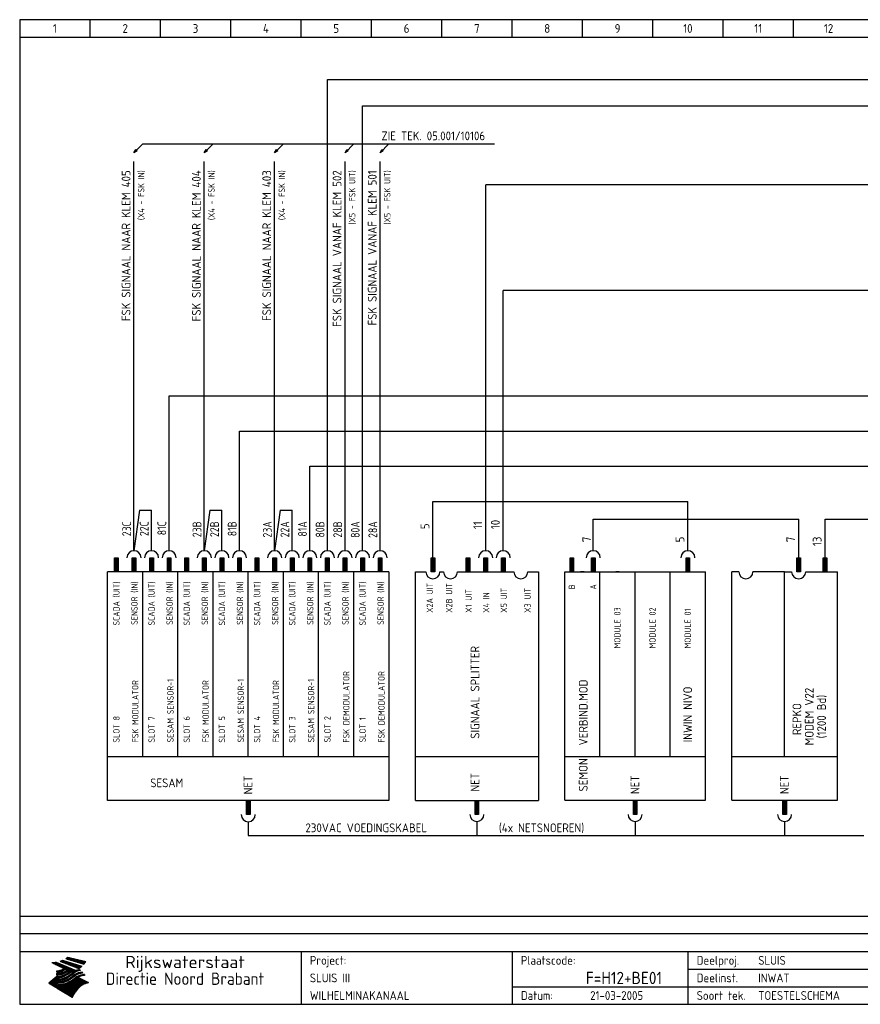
# Model space of a CAD drawing. Extents: x 10 to 410, y 10 to 290.
# Tile 1 of 2: x 10 to 249, y 10 to 290. Entities that reach past the tile are written whole.
import ezdxf
from ezdxf.enums import TextEntityAlignment as Align

# ---------------------------------------------------------------- set-up
doc = ezdxf.new("R2010")
doc.units = 0
doc.header["$MEASUREMENT"] = 0
doc.linetypes.add('HART2', pattern=[5.5875, 3.75, -0.6125, 0.6125, -0.6125])
doc.linetypes.add('STREEP', pattern=[2.5, 1.5, -1])
for name, color, linetype in [('0-25', 7, 'CONTINUOUS'), ('0-35', 2, 'CONTINUOUS'), ('0-50', 3, 'CONTINUOUS'), ('B-25', 7, 'CONTINUOUS'), ('S-25', 7, 'CONTINUOUS')]:
    doc.layers.add(name, color=color, linetype=linetype)
doc.styles.add('ISO', font='iso.shx')

# ---------------------------------------------------------------- blocks, each defined once
blk = doc.blocks.new('KADERA3')
at = {"layer": '0-25'}
for p, q in [((30, 285), (30, 290)), ((50, 285), (50, 290)), ((70, 285), (70, 290)), ((90, 285), (90, 290)), ((110, 285), (110, 290)), ((130, 285), (130, 290)), ((150, 285), (150, 290)), ((170, 285), (170, 290)), ((190, 285), (190, 290)), ((210, 285), (210, 290)), ((230, 285), (230, 290)), ((10, 285), (410, 285)), ((410, 35), (10, 35)), ((410, 30), (10, 30)), ((200, 20), (275, 20)), ((150, 15), (335, 15))]:
    blk.add_line(p, q, dxfattribs=at)
at = {"layer": '0-25', "color": 7}
for p, q in [((21.94, 22.42), (22.53, 22.42)), ((22.06, 22.48), (22.36, 22.48)), ((22.18, 22.53), (27.65, 20.8)), ((22.18, 22.53), (27.65, 20.8)), ((23.14, 22.99), (28.22, 21.46)), ((23.14, 22.99), (28.22, 21.46)), ((23.15, 22.98), (25.33, 22.98)), ((23.23, 23.04), (25.09, 23.04)), ((23.32, 23.1), (24.84, 23.1)), ((23.34, 22.93), (25.57, 22.93)), ((23.4, 23.15), (24.6, 23.15)), ((23.49, 23.21), (24.36, 23.21)), ((23.52, 22.87), (25.81, 22.87)), ((23.57, 23.27), (24.12, 23.27)), ((23.64, 23.32), (23.87, 23.32)), ((23.7, 23.36), (28.82, 22.17)), ((23.7, 23.36), (28.82, 22.17)), ((23.71, 22.82), (26.06, 22.82)), ((23.9, 22.76), (26.3, 22.76)), ((24.09, 22.7), (26.54, 22.7)), ((24.27, 22.65), (26.78, 22.65)), ((24.46, 22.59), (27.03, 22.59)), ((24.65, 22.53), (27.27, 22.53)), ((24.84, 22.48), (27.51, 22.48)), ((25.02, 22.42), (27.75, 22.42)), ((19.1, 21.89), (25.12, 19)), ((19.1, 21.89), (25.12, 19)), ((19.17, 21.86), (20.7, 21.86)), ((19.29, 21.8), (20.83, 21.8)), ((19.4, 21.75), (20.96, 21.75)), ((19.52, 21.69), (21.09, 21.69)), ((19.64, 21.63), (21.22, 21.63)), ((19.74, 21.92), (20.56, 21.92)), ((19.75, 21.58), (21.36, 21.58)), ((19.87, 21.52), (21.49, 21.52)), ((19.99, 21.47), (21.62, 21.47)), ((20.11, 21.41), (21.75, 21.41)), ((20.22, 21.35), (21.88, 21.35)), ((20.25, 21.97), (20.43, 21.97)), ((20.34, 21.3), (22.02, 21.3)), ((20.38, 21.99), (26.02, 19.59)), ((20.38, 21.99), (26.02, 19.59)), ((20.46, 21.24), (22.15, 21.24)), ((20.57, 21.18), (22.28, 21.18)), ((20.69, 21.13), (22.41, 21.13)), ((20.81, 21.07), (22.55, 21.07)), ((20.92, 21.02), (22.68, 21.02)), ((21.04, 20.96), (22.81, 20.96)), ((21.16, 20.9), (22.94, 20.9)), ((21.19, 19.61), (22.35, 19.61)), ((21.27, 20.85), (23.07, 20.85)), ((21.39, 20.79), (23.21, 20.79)), ((21.42, 19.67), (22.47, 19.67)), ((21.47, 22.25), (26.83, 20.19)), ((21.47, 22.25), (26.83, 20.19)), ((21.49, 22.25), (23.07, 22.25)), ((21.51, 20.73), (23.34, 20.73)), ((21.6, 22.2), (23.25, 22.2)), ((21.62, 19.72), (22.59, 19.72)), ((21.63, 20.68), (23.47, 20.68)), ((21.65, 22.31), (22.89, 22.31)), ((21.74, 20.62), (23.6, 20.62)), ((21.75, 22.14), (23.42, 22.14)), ((21.8, 22.37), (22.71, 22.37)), ((21.8, 19.78), (22.69, 19.78)), ((21.86, 20.57), (23.73, 20.57)), ((21.9, 22.08), (23.6, 22.08)), ((21.96, 19.83), (22.79, 19.83)), ((21.98, 20.51), (23.87, 20.51)), ((22.04, 22.03), (23.78, 22.03)), ((22.09, 20.45), (24, 20.45)), ((22.11, 19.89), (22.89, 19.89)), ((22.19, 21.97), (23.96, 21.97)), ((22.21, 20.4), (24.13, 20.4)), ((22.24, 19.95), (22.99, 19.95)), ((22.33, 20.34), (24.26, 20.34)), ((22.34, 21.92), (24.13, 21.92)), ((22.37, 20), (23.08, 20)), ((22.44, 20.28), (24.4, 20.28)), ((22.48, 21.86), (24.31, 21.86)), ((22.49, 20.06), (23.04, 20.06)), ((22.56, 20.23), (24.53, 20.23)), ((22.61, 20.12), (22.93, 20.12)), ((22.63, 21.8), (24.49, 21.8)), ((22.68, 20.17), (24.66, 20.17)), ((22.71, 20.17), (22.82, 20.17)), ((23.11, 20.02), (22.77, 20.2)), ((23.11, 20.02), (22.77, 20.2)), ((22.78, 21.75), (24.67, 21.75)), ((22.79, 20.12), (24.79, 20.12)), ((22.91, 20.06), (24.92, 20.06)), ((22.92, 21.69), (24.85, 21.69)), ((23.03, 20), (25.06, 20)), ((23.07, 21.63), (25.02, 21.63)), ((23.15, 19.95), (25.19, 19.95)), ((23.22, 21.58), (25.2, 21.58)), ((23.26, 19.89), (25.32, 19.89)), ((23.3, 19.61), (23.88, 19.61)), ((23.36, 21.52), (25.38, 21.52)), ((23.38, 19.83), (25.45, 19.83)), ((23.39, 19.67), (23.81, 19.67)), ((23.45, 19.7), (23.58, 19.79)), ((23.45, 19.7), (23.58, 19.79)), ((23.48, 19.72), (23.7, 19.72)), ((23.5, 19.78), (25.58, 19.78)), ((23.51, 21.47), (25.56, 21.47)), ((23.56, 19.78), (23.59, 19.78)), ((23.56, 19.39), (23.9, 19.62)), ((23.56, 19.39), (23.9, 19.62)), ((23.58, 19.79), (23.9, 19.62)), ((23.58, 19.79), (23.9, 19.62)), ((23.61, 19.72), (25.72, 19.72)), ((23.66, 21.41), (25.74, 21.41)), ((23.73, 19.67), (25.85, 19.67)), ((23.8, 21.35), (25.91, 21.35)), ((23.85, 19.61), (25.98, 19.61)), ((23.95, 21.3), (26.09, 21.3)), ((24.09, 21.24), (26.27, 21.24)), ((24.24, 21.18), (26.45, 21.18)), ((24.39, 21.13), (26.62, 21.13)), ((24.53, 21.07), (26.8, 21.07)), ((24.68, 21.02), (26.98, 21.02)), ((24.83, 20.96), (27.16, 20.96)), ((24.97, 20.9), (27.34, 20.9)), ((25.12, 20.85), (27.51, 20.85)), ((25.21, 22.37), (28, 22.37)), ((25.27, 20.79), (27.63, 20.79)), ((25.4, 22.31), (28.24, 22.31)), ((25.41, 20.73), (27.57, 20.73)), ((25.56, 20.68), (27.51, 20.68)), ((25.58, 22.25), (28.48, 22.25)), ((25.71, 20.62), (27.44, 20.62)), ((25.77, 22.2), (28.72, 22.2)), ((25.85, 20.57), (27.37, 20.57)), ((25.96, 22.14), (28.79, 22.14)), ((26, 20.51), (27.29, 20.51)), ((26.06, 19.61), (26.85, 19.61)), ((26.15, 22.08), (28.75, 22.08)), ((26.15, 20.45), (27.22, 20.45)), ((26.21, 19.67), (27.23, 19.67)), ((26.29, 20.4), (27.14, 20.4)), ((26.33, 22.03), (28.71, 22.03)), ((26.44, 20.34), (27.06, 20.34)), ((26.44, 19.72), (27.18, 19.72)), ((26.52, 21.97), (28.66, 21.97)), ((26.59, 20.28), (26.97, 20.28)), ((26.71, 21.92), (28.62, 21.92)), ((26.73, 20.23), (26.89, 20.23)), ((26.9, 21.86), (28.57, 21.86)), ((27.08, 21.8), (28.52, 21.8)), ((27.13, 19.78), (27.25, 19.64)), ((27.13, 19.78), (27.25, 19.64)), ((27.27, 21.75), (28.48, 21.75)), ((27.46, 21.69), (28.43, 21.69)), ((27.65, 21.63), (28.38, 21.63)), ((27.83, 21.58), (28.33, 21.58)), ((28.02, 21.52), (28.28, 21.52)), ((28.21, 21.47), (28.22, 21.47)), ((20.58, 17.88), (18.3, 16)), ((20.58, 17.88), (18.3, 16)), ((19.33, 16.85), (21.07, 16.85)), ((19.4, 16.91), (21.55, 16.91)), ((19.47, 16.97), (21.88, 16.97)), ((19.54, 17.02), (22.13, 17.02)), ((19.61, 17.08), (22.34, 17.08)), ((19.67, 17.13), (20.6, 17.13)), ((19.74, 17.19), (20.6, 17.19)), ((19.81, 17.25), (20.6, 17.25)), ((19.88, 17.3), (20.6, 17.3)), ((19.95, 17.36), (20.6, 17.36)), ((20.01, 17.42), (20.6, 17.42)), ((20.08, 17.47), (20.93, 17.47)), ((20.15, 17.53), (21.26, 17.53)), ((20.22, 17.58), (21.51, 17.58)), ((20.29, 17.64), (21.72, 17.64)), ((20.35, 17.7), (21.9, 17.7)), ((20.42, 17.75), (22.07, 17.75)), ((20.49, 17.81), (22.22, 17.81)), ((20.56, 17.87), (22.36, 17.87)), ((20.6, 19.11), (20.58, 19.51)), ((20.6, 19.11), (20.58, 19.51)), ((20.58, 19.5), (22.09, 19.5)), ((20.58, 19.44), (21.95, 19.44)), ((20.59, 19.38), (21.79, 19.38)), ((20.59, 19.33), (21.62, 19.33)), ((20.59, 19.27), (21.42, 19.27)), ((20.6, 19.22), (21.2, 19.22)), ((20.6, 19.16), (20.93, 19.16)), ((20.6, 19.11), (20.69, 19.12)), ((20.6, 19.11), (20.69, 19.12)), ((20.6, 18.79), (20.77, 18.81)), ((20.6, 18.79), (20.77, 18.81)), ((20.6, 18.29), (20.6, 18.79)), ((20.6, 18.29), (20.6, 18.79)), ((20.6, 18.77), (22.46, 18.77)), ((20.6, 18.71), (22.33, 18.71)), ((20.6, 18.65), (22.19, 18.65)), ((20.6, 18.6), (22.04, 18.6)), ((20.6, 18.54), (21.87, 18.54)), ((20.6, 18.48), (21.68, 18.48)), ((20.6, 18.43), (21.46, 18.43)), ((20.6, 18.37), (21.21, 18.37)), ((20.6, 18.32), (20.87, 18.32)), ((20.6, 18.29), (20.88, 18.32)), ((20.6, 18.29), (20.88, 18.32)), ((20.6, 17.88), (20.86, 17.91)), ((20.6, 17.88), (20.86, 17.91)), ((20.6, 17.43), (20.97, 17.48)), ((20.6, 17.43), (20.97, 17.48)), ((20.6, 17.43), (20.6, 17.09)), ((20.6, 17.43), (20.6, 17.09)), ((20.6, 17.09), (21.26, 17.16)), ((20.6, 17.09), (21.26, 17.16)), ((20.6, 16.8), (21.37, 16.89)), ((20.6, 16.8), (21.37, 16.89)), ((20.6, 16.8), (20.6, 16.45)), ((20.6, 16.8), (20.6, 16.45)), ((20.9, 19.55), (22.23, 19.55)), ((20.9, 18.82), (22.59, 18.82)), ((20.98, 17.92), (22.5, 17.92)), ((21.02, 17.13), (22.53, 17.13)), ((21.32, 18.88), (22.71, 18.88)), ((21.32, 17.98), (22.62, 17.98)), ((21.47, 17.19), (22.7, 17.19)), ((21.59, 18.03), (22.74, 18.03)), ((21.61, 18.93), (22.82, 18.93)), ((21.77, 17.25), (22.85, 17.25)), ((21.8, 18.09), (22.85, 18.09)), ((21.84, 18.99), (22.92, 18.99)), ((21.99, 18.15), (22.95, 18.15)), ((22.01, 17.3), (22.99, 17.3)), ((22.03, 19.05), (23.03, 19.05)), ((22.16, 18.2), (23.05, 18.2)), ((22.21, 19.1), (23.12, 19.1)), ((22.21, 17.36), (23.12, 17.36)), ((22.31, 18.26), (23.15, 18.26)), ((22.36, 19.16), (23.22, 19.16)), ((22.39, 17.42), (23.24, 17.42)), ((22.45, 18.32), (23.24, 18.32)), ((22.51, 19.22), (23.3, 19.22)), ((22.56, 17.47), (23.36, 17.47)), ((22.59, 18.37), (23.33, 18.37)), ((22.64, 19.27), (23.39, 19.27)), ((22.71, 18.43), (23.42, 18.43)), ((22.71, 17.53), (23.47, 17.53)), ((22.77, 19.33), (23.47, 19.33)), ((22.83, 18.48), (23.5, 18.48)), ((22.84, 17.58), (23.57, 17.58)), ((22.89, 19.38), (23.55, 19.38)), ((22.94, 18.54), (23.58, 18.54)), ((22.96, 16.85), (23.86, 16.85)), ((22.97, 17.64), (23.67, 17.64)), ((23, 19.44), (23.63, 19.44)), ((23.04, 18.6), (23.66, 18.6)), ((23.1, 19.5), (23.72, 19.5)), ((23.1, 17.7), (23.77, 17.7)), ((23.12, 16.91), (23.96, 16.91)), ((23.14, 18.65), (23.74, 18.65)), ((23.21, 19.55), (23.8, 19.55)), ((23.21, 17.75), (23.86, 17.75)), ((23.24, 18.71), (23.82, 18.71)), ((23.26, 16.97), (24.05, 16.97)), ((23.32, 17.81), (23.95, 17.81)), ((23.33, 18.77), (23.91, 18.77)), ((23.39, 17.02), (24.14, 17.02)), ((23.42, 18.82), (23.99, 18.82)), ((23.42, 17.87), (24.03, 17.87)), ((23.51, 18.88), (24.07, 18.88)), ((23.52, 17.92), (24.11, 17.92)), ((23.52, 17.08), (24.22, 17.08)), ((23.54, 18.9), (24.3, 19.42)), ((23.54, 18.9), (24.3, 19.42)), ((23.59, 18.93), (24.15, 18.93)), ((23.62, 17.98), (24.2, 17.98)), ((23.63, 17.13), (24.3, 17.13)), ((23.65, 18.59), (24.62, 19.25)), ((23.65, 18.59), (24.62, 19.25)), ((23.67, 18.99), (24.23, 18.99)), ((23.71, 18.03), (24.28, 18.03)), ((23.75, 19.05), (24.32, 19.05)), ((23.75, 17.19), (24.38, 17.19)), ((23.79, 18.09), (24.36, 18.09)), ((23.83, 19.1), (24.4, 19.1)), ((23.85, 17.25), (24.46, 17.25)), ((23.88, 18.15), (24.44, 18.15)), ((23.92, 19.16), (24.48, 19.16)), ((23.94, 18.19), (25.23, 19.07)), ((23.94, 18.19), (25.23, 19.07)), ((23.95, 17.3), (24.55, 17.3)), ((23.96, 19.55), (25.96, 19.55)), ((23.96, 18.2), (24.53, 18.2)), ((24, 19.22), (24.56, 19.22)), ((24.04, 18.26), (24.61, 18.26)), ((24.05, 17.36), (24.63, 17.36)), ((24.06, 17.88), (25.34, 18.76)), ((24.06, 17.88), (25.34, 18.76)), ((24.08, 19.5), (25.88, 19.5)), ((24.08, 19.27), (24.58, 19.27)), ((24.13, 18.32), (24.69, 18.32)), ((24.14, 17.42), (24.71, 17.42)), ((24.16, 19.33), (24.47, 19.33)), ((24.2, 19.44), (25.79, 19.44)), ((24.21, 18.37), (24.77, 18.37)), ((24.23, 17.47), (24.79, 17.47)), ((24.24, 17.48), (25.52, 18.36)), ((24.24, 17.48), (25.52, 18.36)), ((24.25, 19.38), (24.36, 19.38)), ((24.29, 18.43), (24.85, 18.43)), ((24.3, 19.42), (24.62, 19.25)), ((24.3, 19.42), (24.62, 19.25)), ((24.31, 19.38), (25.71, 19.38)), ((24.31, 17.53), (24.87, 17.53)), ((24.35, 17.17), (25.64, 18.05)), ((24.35, 17.17), (25.64, 18.05)), ((24.37, 18.48), (24.94, 18.48)), ((24.39, 17.58), (24.96, 17.58)), ((24.43, 19.33), (25.62, 19.33)), ((24.45, 18.54), (25.02, 18.54)), ((24.47, 17.64), (25.04, 17.64)), ((24.54, 18.6), (25.1, 18.6)), ((24.55, 19.27), (25.54, 19.27)), ((24.56, 17.7), (25.12, 17.7)), ((24.62, 18.65), (25.18, 18.65)), ((24.63, 16.72), (25.91, 17.6)), ((24.63, 16.72), (25.91, 17.6)), ((24.64, 17.75), (25.2, 17.75)), ((24.67, 19.22), (25.45, 19.22)), ((24.7, 18.71), (25.27, 18.71)), ((24.72, 17.81), (25.29, 17.81)), ((24.78, 19.16), (25.37, 19.16)), ((24.78, 18.77), (25.34, 18.77)), ((24.8, 17.87), (25.37, 17.87)), ((24.82, 16.85), (28.23, 16.85)), ((24.87, 18.82), (25.4, 18.82)), ((24.89, 17.92), (25.45, 17.92)), ((24.9, 19.1), (25.28, 19.1)), ((24.9, 16.91), (28.11, 16.91)), ((24.95, 18.88), (25.45, 18.88)), ((24.97, 17.98), (25.53, 17.98)), ((24.99, 16.97), (28, 16.97)), ((25.02, 19.05), (25.2, 19.05)), ((25.03, 18.93), (25.51, 18.93)), ((25.05, 18.03), (25.61, 18.03)), ((25.07, 17.02), (27.89, 17.02)), ((25.11, 18.99), (25.57, 18.99)), ((26.02, 19.59), (25.12, 19)), ((26.02, 19.59), (25.12, 19)), ((25.13, 18.09), (25.68, 18.09)), ((25.15, 17.08), (27.77, 17.08)), ((25.19, 19.05), (25.63, 19.05)), ((25.21, 18.15), (25.75, 18.15)), ((25.23, 17.13), (27.66, 17.13)), ((25.26, 19.1), (25.7, 19.1)), ((25.3, 18.2), (25.82, 18.2)), ((25.31, 17.19), (27.55, 17.19)), ((25.33, 19.16), (25.77, 19.16)), ((25.38, 18.26), (25.89, 18.26)), ((25.39, 19.22), (25.85, 19.22)), ((25.4, 17.25), (27.43, 17.25)), ((25.46, 18.32), (25.97, 18.32)), ((25.47, 19.27), (25.93, 19.27)), ((25.48, 17.3), (27.32, 17.3)), ((25.54, 19.33), (26.03, 19.33)), ((25.54, 18.37), (26.06, 18.37)), ((25.56, 17.36), (27.21, 17.36)), ((25.62, 18.43), (26.14, 18.43)), ((25.63, 19.38), (26.13, 19.38)), ((25.64, 17.42), (27.1, 17.42)), ((25.7, 18.48), (26.24, 18.48)), ((25.72, 19.44), (26.24, 19.44)), ((25.73, 17.47), (26.98, 17.47)), ((25.79, 18.54), (26.34, 18.54)), ((25.81, 17.53), (26.87, 17.53)), ((25.82, 19.5), (26.36, 19.5)), ((25.89, 18.6), (26.46, 18.6)), ((25.89, 17.58), (26.76, 17.58)), ((25.93, 19.55), (26.53, 19.55)), ((25.96, 17.64), (26.64, 17.64)), ((25.99, 18.65), (26.58, 18.65)), ((26.04, 17.7), (26.59, 17.7)), ((26.1, 18.71), (26.72, 18.71)), ((26.12, 17.75), (26.67, 17.75)), ((26.2, 17.81), (26.76, 17.81)), ((26.23, 18.77), (26.89, 18.77)), ((26.29, 17.87), (26.86, 17.87)), ((26.37, 18.82), (27.09, 18.82)), ((26.39, 17.92), (26.97, 17.92)), ((26.49, 17.98), (27.09, 17.98)), ((26.53, 18.88), (27.34, 18.88)), ((26.56, 17.68), (29.54, 16.2)), ((26.56, 17.68), (29.54, 16.2)), ((26.6, 18.03), (27.22, 18.03)), ((26.72, 18.09), (27.38, 18.09)), ((26.73, 18.93), (27.66, 18.93)), ((26.85, 18.15), (27.56, 18.15)), ((26.99, 18.99), (27.9, 18.99)), ((27, 18.2), (27.8, 18.2)), ((27.18, 18.26), (28.13, 18.26)), ((27.26, 19.05), (27.84, 19.05)), ((27.39, 18.32), (28.47, 18.32)), ((27.7, 18.37), (28.49, 18.37)), ((27.78, 19.1), (27.93, 18.96)), ((27.78, 19.1), (27.93, 18.96)), ((28, 18.43), (28.44, 18.43)), ((28.39, 18.48), (28.54, 18.32)), ((28.39, 18.48), (28.54, 18.32)), ((24.94, 11.97), (18.3, 16)), ((24.94, 11.97), (18.3, 16)), ((18.31, 16.01), (20.96, 16.01)), ((18.38, 16.07), (21.46, 16.07)), ((18.38, 15.95), (20.6, 15.95)), ((18.45, 16.12), (21.88, 16.12)), ((18.47, 15.9), (20.6, 15.9)), ((18.52, 16.18), (22.15, 16.18)), ((18.57, 15.84), (20.6, 15.84)), ((18.59, 16.23), (22.38, 16.23)), ((18.65, 16.29), (22.58, 16.29)), ((18.66, 15.78), (20.6, 15.78)), ((18.72, 16.35), (22.75, 16.35)), ((18.75, 15.73), (20.6, 15.73)), ((18.79, 16.4), (22.91, 16.4)), ((18.85, 15.67), (20.6, 15.67)), ((18.86, 16.46), (20.6, 16.46)), ((18.93, 16.52), (20.6, 16.52)), ((18.94, 15.62), (20.6, 15.62)), ((18.99, 16.57), (20.6, 16.57)), ((19.03, 15.56), (27.83, 15.56)), ((19.06, 16.63), (20.6, 16.63)), ((19.12, 15.5), (27.75, 15.5)), ((19.13, 16.68), (20.6, 16.68)), ((19.2, 16.74), (20.6, 16.74)), ((19.22, 15.45), (27.66, 15.45)), ((19.27, 16.8), (20.6, 16.8)), ((19.31, 15.39), (27.58, 15.39)), ((19.4, 15.33), (27.5, 15.33)), ((19.49, 15.28), (27.43, 15.28)), ((19.59, 15.22), (27.36, 15.22)), ((19.68, 15.17), (27.29, 15.17)), ((19.77, 15.11), (27.22, 15.11)), ((19.86, 15.05), (27.15, 15.05)), ((19.96, 15), (27.09, 15)), ((20.05, 14.94), (27.02, 14.94)), ((20.14, 14.88), (26.96, 14.88)), ((20.24, 14.83), (26.9, 14.83)), ((20.33, 14.77), (26.84, 14.77)), ((20.42, 14.72), (26.79, 14.72)), ((20.51, 14.66), (26.73, 14.66)), ((20.6, 16.45), (21.56, 16.56)), ((20.6, 16.45), (21.56, 16.56)), ((20.6, 15.97), (21.67, 16.09)), ((20.6, 15.97), (21.67, 16.09)), ((20.6, 15.97), (20.6, 15.58)), ((20.6, 15.97), (20.6, 15.58)), ((20.6, 15.58), (21.95, 15.73)), ((20.6, 15.58), (21.95, 15.73)), ((20.61, 14.6), (26.68, 14.6)), ((20.7, 16.46), (23.06, 16.46)), ((20.7, 14.55), (26.62, 14.55)), ((20.79, 14.49), (26.57, 14.49)), ((20.88, 14.43), (26.52, 14.43)), ((20.94, 15.62), (27.92, 15.62)), ((20.98, 14.38), (26.47, 14.38)), ((21.07, 14.32), (26.42, 14.32)), ((21.16, 14.27), (26.38, 14.27)), ((21.2, 16.52), (23.2, 16.52)), ((21.25, 14.21), (26.33, 14.21)), ((21.35, 14.15), (26.29, 14.15)), ((21.44, 14.1), (26.24, 14.1)), ((21.45, 15.67), (28.01, 15.67)), ((21.53, 14.04), (26.2, 14.04)), ((21.72, 16.57), (23.32, 16.57)), ((21.96, 15.73), (28.11, 15.73)), ((22.1, 16.63), (23.44, 16.63)), ((22.34, 15.78), (28.21, 15.78)), ((22.38, 16.68), (23.56, 16.68)), ((22.6, 16.74), (23.66, 16.74)), ((22.62, 15.84), (28.33, 15.84)), ((22.79, 16.8), (23.77, 16.8)), ((22.84, 15.9), (28.52, 15.9)), ((23.04, 15.95), (28.71, 15.95)), ((23.21, 16.01), (28.9, 16.01)), ((23.37, 16.07), (29.08, 16.07)), ((23.51, 16.12), (29.27, 16.12)), ((29.41, 16.17), (23.65, 16.17)), ((23.77, 16.23), (29.47, 16.23)), ((23.89, 16.29), (29.36, 16.29)), ((24, 16.35), (29.24, 16.35)), ((24.11, 16.4), (29.13, 16.4)), ((24.21, 16.46), (29.02, 16.46)), ((24.31, 16.52), (28.91, 16.52)), ((24.4, 16.57), (28.79, 16.57)), ((24.49, 16.63), (28.68, 16.63)), ((24.57, 16.68), (28.57, 16.68)), ((24.66, 16.74), (28.45, 16.74)), ((24.74, 16.8), (28.34, 16.8)), ((28.29, 15.83), (29.54, 16.2)), ((28.29, 15.83), (29.54, 16.2)), ((29.54, 16.2), (29.45, 16.17)), ((29.54, 16.2), (29.45, 16.17)), ((29.46, 16.18), (29.47, 16.18)), ((21.63, 13.98), (26.16, 13.98)), ((21.72, 13.93), (26.12, 13.93)), ((21.81, 13.87), (26.08, 13.87)), ((21.9, 13.82), (26.04, 13.82)), ((22, 13.76), (26, 13.76)), ((22.09, 13.7), (25.96, 13.7)), ((22.18, 13.65), (25.93, 13.65)), ((22.27, 13.59), (25.89, 13.59)), ((22.37, 13.53), (25.86, 13.53)), ((22.46, 13.48), (25.82, 13.48)), ((22.55, 13.42), (25.79, 13.42)), ((22.65, 13.37), (25.76, 13.37)), ((22.74, 13.31), (25.73, 13.31)), ((22.83, 13.25), (25.69, 13.25)), ((22.92, 13.2), (25.66, 13.2)), ((23.02, 13.14), (25.63, 13.14)), ((23.11, 13.08), (25.59, 13.08)), ((23.2, 13.03), (25.56, 13.03)), ((23.29, 12.97), (25.53, 12.97)), ((23.39, 12.92), (25.5, 12.92)), ((23.48, 12.86), (25.46, 12.86)), ((23.57, 12.8), (25.43, 12.8)), ((23.66, 12.75), (25.4, 12.75)), ((23.76, 12.69), (25.36, 12.69)), ((23.85, 12.63), (25.33, 12.63)), ((23.94, 12.58), (25.3, 12.58)), ((24.04, 12.52), (25.26, 12.52)), ((24.13, 12.47), (25.23, 12.47)), ((24.22, 12.41), (25.2, 12.41)), ((24.31, 12.35), (25.17, 12.35)), ((24.41, 12.3), (25.13, 12.3)), ((24.5, 12.24), (25.1, 12.24)), ((24.59, 12.18), (25.07, 12.18)), ((24.68, 12.13), (25.03, 12.13)), ((24.78, 12.07), (25, 12.07)), ((24.87, 12.02), (24.97, 12.02)), ((24.94, 11.97), (25.81, 13.45)), ((24.94, 11.97), (25.81, 13.45))]:
    blk.add_line(p, q, dxfattribs=at)
for centre, radius, start, end in [((19.84, 27.26), 5.27, 288.0217, 296.3084), ((19.84, 27.26), 5.27, 288.0217, 296.3084), ((20.49, 27.56), 5.28, 300.0654, 307.393), ((20.49, 27.56), 5.28, 300.0654, 307.393), ((19.15, 29.7), 7.8, 269.6055, 279.0886), ((19.15, 29.7), 7.8, 269.6055, 279.0886), ((19.93, 25.38), 5.91, 276.3402, 298.7463), ((19.93, 25.38), 5.91, 276.3402, 298.7463), ((19.84, 25.09), 6.03, 278.129, 302.868), ((19.84, 25.09), 6.03, 278.129, 302.868), ((20.35, 24.56), 5.76, 274.164, 302.5474), ((20.35, 24.56), 5.76, 274.164, 302.5474), ((27.05, 17.17), 2.63, 107.4286, 133.7799), ((27.05, 17.17), 2.63, 107.4286, 133.7799), ((27.01, 16.84), 2.93, 87.7348, 104.8316), ((27.01, 16.84), 2.93, 87.7348, 104.8316), ((27.37, 15.71), 3.93, 91.7838, 103.2817), ((27.37, 15.71), 3.93, 91.7838, 103.2817), ((24.11, 24.7), 5.26, 301.1147, 312.2814), ((24.11, 24.7), 5.26, 301.1147, 312.2814), ((21.95, 27.32), 8.59, 316.9248, 323.1399), ((21.95, 27.32), 8.59, 316.9248, 323.1399), ((20.21, 23.78), 5.91, 273.6149, 304.3803), ((20.21, 23.78), 5.91, 273.6149, 304.3803), ((20.05, 24.28), 6.02, 277.9472, 305.7139), ((20.05, 24.28), 6.02, 277.9472, 305.7139), ((20.04, 23.49), 6.09, 278.8115, 306.4242), ((20.04, 23.49), 6.09, 278.8115, 306.4242), ((20.53, 23.07), 5.96, 277.0519, 304.973), ((20.53, 23.07), 5.96, 277.0519, 304.973), ((20.72, 22.76), 5.91, 276.3402, 304.3803), ((20.72, 22.76), 5.91, 276.3402, 304.3803), ((21.06, 22.34), 5.81, 274.9043, 303.1745), ((21.06, 22.34), 5.81, 274.9043, 303.1745), ((20.82, 22.06), 6.04, 278.1111, 305.8489), ((20.82, 22.06), 6.04, 278.1111, 305.8489), ((27.45, 16.91), 2.81, 110.4143, 138.7411), ((27.45, 16.91), 2.81, 110.4143, 138.7411), ((27.57, 15.64), 3.4, 98.1566, 126.9045), ((27.57, 15.64), 3.4, 98.1566, 126.9045), ((27.91, 15.54), 3.39, 100.5835, 132.088), ((27.91, 15.54), 3.39, 100.5835, 132.088), ((28.21, 14.74), 3.67, 95.7581, 128.7216), ((28.21, 14.74), 3.67, 95.7581, 128.7216), ((28.4, 15.05), 3.21, 96.3886, 125.0052), ((28.4, 15.05), 3.21, 96.3886, 125.0052), ((27.82, 16.31), 2.8, 90.634, 105.1984), ((27.82, 16.31), 2.8, 90.634, 105.1984), ((28.19, 15.04), 3.93, 93.8342, 103.2817), ((28.19, 15.04), 3.93, 93.8342, 103.2817), ((28.58, 15.69), 2.8, 93.8141, 105.1984), ((28.58, 15.69), 2.8, 93.8141, 105.1984), ((28.95, 14.41), 3.93, 96.0135, 103.2817), ((28.95, 14.41), 3.93, 96.0135, 103.2817), ((21.3, 21.6), 5.91, 276.3402, 304.3803), ((21.3, 21.6), 5.91, 276.3402, 304.3803), ((31.24, 10.26), 6.3, 117.9568, 149.6251), ((31.24, 10.26), 6.3, 117.9568, 149.6251)]:
    blk.add_arc(centre, radius, start, end, dxfattribs=at)
at = {"layer": '0-35'}
for p, q in [((90, 25), (90, 10)), ((150, 25), (150, 10)), ((200, 25), (200, 10))]:
    blk.add_line(p, q, dxfattribs=at)
at = {"layer": '0-50'}
blk.add_line((10, 25), (410, 25), dxfattribs=at)
blk.add_lwpolyline([(10, 10), (410, 10), (410, 290), (10, 290)], close=True, dxfattribs=at)
at = {"layer": '0-25', "style": 'ISO'}
for s, p in [('Project:', (92.5, 22.5)), ('Plaatscode:', (152.5, 22.5)), ('Deelproj.', (202.5, 22.5)), ('Deelinst.', (202.5, 17.5)), ('Datum:', (152.5, 12.5)), ('Soort tek.', (202.5, 12.5))]:
    blk.add_text(s, height=2.5, dxfattribs=at).set_placement(p, align=Align.MIDDLE_LEFT)
for tag, p in [('STR1', (20, 287.5)), ('STR2', (40, 287.5)), ('STR3', (60, 287.5)), ('STR4', (80, 287.5)), ('STR5', (100, 287.5)), ('STR6', (120, 287.5)), ('STR7', (140, 287.5)), ('STR8', (160, 287.5)), ('STR9', (180, 287.5)), ('STR10', (200, 287.5)), ('STR11', (220, 287.5)), ('STR12', (240, 287.5)), ('STR13', (260, 287.5)), ('STR14', (280, 287.5)), ('STR15', (300, 287.5)), ('STR16', (320, 287.5)), ('STR17', (340, 287.5)), ('STR18', (360, 287.5)), ('STR19', (380, 287.5)), ('STR20', (400, 287.5)), ('W', (180, 12.5)), ('Z', (310, 12.5)), ('Y', (327.5, 12.5))]:
    blk.add_attdef(tag, text='', height=2.5, dxfattribs=at).set_placement(p, align=Align.MIDDLE)
for tag, p in [('N', (220, 22.5)), ('B', (92.5, 17.5)), ('P', (220, 17.5)), ('C', (92.5, 12.5)), ('U', (220, 12.5)), ('REV', (295, 12.5))]:
    blk.add_attdef(tag, text='', height=2.5, dxfattribs=at).set_placement(p, align=Align.MIDDLE_LEFT)
at = {"layer": '0-35', "style": 'ISO', "width": 1.00614}
blk.add_text('Rijkswaterstaat', height=3.5, dxfattribs=at).set_placement((40, 20.28), (74, 20.28), align=Align.FIT)
at = {"layer": '0-35', "color": 2, "style": 'ISO', "width": 0.948867}
blk.add_text('Directie Noord Brabant', height=3.5, dxfattribs=at).set_placement((34.5, 15.53), (79.5, 15.53), align=Align.FIT)
at = {"layer": '0-35', "style": 'ISO'}
blk.add_attdef('RNR', text='', height=3.5, dxfattribs=at).set_placement((305, 17.5), align=Align.MIDDLE)
for tag, p in [('X', (178.5, 17.5)), ('FORM', (402.5, 15))]:
    blk.add_attdef(tag, text='', height=3.5, dxfattribs=at).set_placement(p, align=Align.MIDDLE_LEFT)
at = {"layer": '0-50', "style": 'ISO'}
for tag, p in [('M', (342.5, 15)), ('O', (365, 15))]:
    blk.add_attdef(tag, text='', height=5, dxfattribs=at).set_placement(p, align=Align.MIDDLE)
blk.add_attdef('Q', text='', height=5, dxfattribs=at).set_placement((382.5, 15), align=Align.MIDDLE_LEFT)

msp = doc.modelspace()

# ---------------------------------------------------------------- linework, layer by layer
at = {"layer": '0-25'}
for p, q in [((97.5, 273), (332.5, 273)), ((97.5, 139), (97.5, 273)), ((107.5, 265.5), (332.5, 265.5)), ((107.5, 139), (107.5, 265.5)), ((42.5, 252.18), (45, 254.71)), ((42.5, 252.18), (43.02, 253.06)), ((43.38, 252.71), (42.5, 252.18)), ((42.72, 252.4), (43.03, 252.89)), ((43.2, 252.71), (42.72, 252.4)), ((43.03, 252.71), (42.85, 252.53)), ((43.02, 253.06), (43.38, 252.71)), ((43.03, 252.89), (43.2, 252.71)), ((45, 254.71), (145, 254.71)), ((62.5, 252.18), (65, 254.71)), ((62.5, 252.18), (63.02, 253.06)), ((63.38, 252.71), (62.5, 252.18)), ((62.72, 252.4), (63.03, 252.89)), ((63.2, 252.71), (62.72, 252.4)), ((63.03, 252.71), (62.85, 252.53)), ((63.02, 253.06), (63.38, 252.71)), ((63.03, 252.89), (63.2, 252.71)), ((82.5, 252.18), (85, 254.71)), ((82.5, 252.18), (83.02, 253.06)), ((83.38, 252.71), (82.5, 252.18)), ((82.72, 252.4), (83.03, 252.89)), ((83.2, 252.71), (82.72, 252.4)), ((83.03, 252.71), (82.85, 252.53)), ((83.02, 253.06), (83.38, 252.71)), ((83.03, 252.89), (83.2, 252.71)), ((102.5, 252.18), (105, 254.71)), ((102.5, 252.18), (103.02, 253.06)), ((103.38, 252.71), (102.5, 252.18)), ((102.72, 252.4), (103.03, 252.89)), ((103.2, 252.71), (102.72, 252.4)), ((103.03, 252.71), (102.85, 252.53)), ((103.02, 253.06), (103.38, 252.71)), ((103.03, 252.89), (103.2, 252.71)), ((112.5, 252.18), (115, 254.71)), ((112.5, 252.18), (113.02, 253.06)), ((113.38, 252.71), (112.5, 252.18)), ((112.72, 252.4), (113.03, 252.89)), ((113.2, 252.71), (112.72, 252.4)), ((113.03, 252.71), (112.85, 252.53)), ((113.02, 253.06), (113.38, 252.71)), ((113.03, 252.89), (113.2, 252.71)), ((42.5, 139), (42.5, 249.71)), ((62.5, 139), (62.5, 249.71)), ((82.5, 139), (82.5, 249.71)), ((102.5, 139), (102.5, 249.71)), ((112.5, 139), (112.5, 249.71)), ((142.5, 139), (142.5, 243)), ((327.5, 243), (142.5, 243)), ((147.5, 139), (147.5, 213)), ((327.5, 213), (147.5, 213)), ((52.5, 139), (52.5, 183)), ((52.5, 183), (332.5, 183)), ((72.5, 139), (72.5, 173)), ((72.5, 173), (332.5, 173)), ((92.5, 139), (92.5, 163)), ((92.5, 163), (332.5, 163)), ((127.5, 153), (200, 153)), ((127.5, 136.75), (127.5, 153)), ((200, 139), (200, 153)), ((44.04, 150.5), (42.5, 139)), ((44.04, 150.5), (47.5, 150.5)), ((47.5, 139), (47.5, 150.5)), ((64.04, 150.5), (62.5, 139)), ((64.04, 150.5), (67.5, 150.5)), ((67.5, 139), (67.5, 150.5)), ((84.04, 150.5), (82.5, 139)), ((84.04, 150.5), (87.5, 150.5)), ((87.5, 139), (87.5, 150.5)), ((173.1, 148), (231.5, 148)), ((173.1, 139), (173.1, 148)), ((231.5, 137), (231.5, 148)), ((239, 137), (239, 148)), ((239, 148), (332.5, 148)), ((35, 67.97), (35, 133)), ((115, 133), (35, 133)), ((45, 80.47), (45, 133)), ((55, 80.47), (55, 133)), ((65, 80.47), (65, 133)), ((75, 80.47), (75, 133)), ((85, 80.47), (85, 133)), ((95, 80.47), (95, 133)), ((105, 80.47), (105, 133)), ((115, 133), (115, 67.97)), ((122.5, 68), (122.5, 133)), ((129.5, 133), (130.5, 133)), ((134.5, 133), (150.5, 133)), ((157.5, 133), (157.5, 68)), ((165, 68.03), (165, 133)), ((165, 133), (205, 133)), ((170.5, 133), (169.5, 133)), ((175, 80.5), (175, 133)), ((180.5, 133), (179.5, 133)), ((185, 80.5), (185, 133)), ((195, 80.5), (195, 133)), ((205, 68.03), (205, 133)), ((214.5, 133), (212.5, 133)), ((212.5, 68.03), (212.5, 133)), ((227.5, 133), (218.5, 133)), ((227.5, 133), (229.5, 133)), ((227.5, 80.5), (227.5, 133)), ((233.5, 133), (242.5, 133)), ((242.5, 68.03), (242.5, 133)), ((35, 80.47), (115, 80.47)), ((122.5, 80.5), (157.5, 80.5)), ((165, 80.5), (205, 80.5)), ((212.5, 80.5), (242.5, 80.5)), ((115, 67.97), (35, 67.97)), ((122.5, 68), (157.5, 68)), ((165, 68.03), (205, 68.03)), ((212.5, 68.03), (242.5, 68.03)), ((75, 61.93), (75, 58)), ((140, 62), (140, 58)), ((185, 62), (185, 58)), ((227.5, 62), (227.5, 58)), ((75, 58), (250, 58))]:
    msp.add_line(p, q, dxfattribs=at)
at = {"layer": '0-25', "linetype": 'STREEP'}
msp.add_line((114.25, 133), (113.75, 133), dxfattribs=at)
msp.add_line((114.25, 133), (113.75, 133), dxfattribs=at)
msp.add_line((114.25, 133), (113.75, 133), dxfattribs=at)
at = {"layer": '0-25', "linetype": 'HART2'}
for p, q in [((122.5, 133), (125.5, 133)), ((154.5, 133), (157.5, 133))]:
    msp.add_line(p, q, dxfattribs=at)
at = {"layer": '0-25'}
for centre, start, end in [((42.5, 137), 0, 180), ((47.5, 137), 0, 180), ((52.5, 137), 0, 180), ((62.5, 137), 0, 180), ((67.5, 137), 0, 180), ((72.5, 137), 0, 180), ((82.5, 137), 0, 180), ((87.5, 137), 0, 180), ((92.5, 137), 0, 180), ((97.5, 137), 0, 180), ((102.5, 137), 0, 180), ((107.5, 137), 0, 180), ((112.5, 137), 0, 180), ((142.5, 137), 0, 180), ((147.5, 137), 0, 180), ((173.1, 137), 0, 180), ((200, 137), 0, 180), ((127.5, 133), 180, 0), ((132.5, 133), 180, 0), ((152.5, 133), 180, 0), ((216.5, 133), 180, 0), ((231.5, 133), 180, 0), ((75, 63.93), 180, 0), ((140, 64), 180, 0), ((185, 64), 180, 0), ((227.5, 64), 180, 0)]:
    msp.add_arc(centre, 2, start, end, dxfattribs=at)
at = {"layer": '0-35'}
for p, q in [((37, 137), (38, 137)), ((37, 133), (37, 137)), ((37.25, 133), (37.25, 137)), ((37.5, 137), (37.5, 133)), ((37.75, 137), (37.75, 133)), ((38, 137), (38, 133)), ((42, 137), (43, 137)), ((42, 133), (42, 137)), ((42.25, 133), (42.25, 137)), ((42.5, 137), (42.5, 133)), ((42.75, 137), (42.75, 133)), ((43, 137), (43, 133)), ((47, 137), (48, 137)), ((47, 133), (47, 137)), ((47.25, 133), (47.25, 137)), ((47.5, 137), (47.5, 133)), ((47.75, 137), (47.75, 133)), ((48, 137), (48, 133)), ((52, 137), (53, 137)), ((52, 133), (52, 137)), ((52.25, 133), (52.25, 137)), ((52.5, 137), (52.5, 133)), ((52.75, 137), (52.75, 133)), ((53, 137), (53, 133)), ((57, 137), (58, 137)), ((57, 133), (57, 137)), ((57.25, 133), (57.25, 137)), ((57.5, 137), (57.5, 133)), ((57.75, 137), (57.75, 133)), ((58, 137), (58, 133)), ((62, 137), (63, 137)), ((62, 133), (62, 137)), ((62.25, 133), (62.25, 137)), ((62.5, 137), (62.5, 133)), ((62.75, 137), (62.75, 133)), ((63, 137), (63, 133)), ((67, 137), (68, 137)), ((67, 133), (67, 137)), ((67.25, 133), (67.25, 137)), ((67.5, 137), (67.5, 133)), ((67.75, 137), (67.75, 133)), ((68, 137), (68, 133)), ((72, 137), (73, 137)), ((72, 133), (72, 137)), ((72.25, 133), (72.25, 137)), ((72.5, 137), (72.5, 133)), ((72.75, 137), (72.75, 133)), ((73, 137), (73, 133)), ((77, 137), (78, 137)), ((77, 133), (77, 137)), ((77.25, 133), (77.25, 137)), ((77.5, 137), (77.5, 133)), ((77.75, 137), (77.75, 133)), ((78, 137), (78, 133)), ((82, 137), (83, 137)), ((82, 133), (82, 137)), ((82.25, 133), (82.25, 137)), ((82.5, 137), (82.5, 133)), ((82.75, 137), (82.75, 133)), ((83, 137), (83, 133)), ((87, 137), (88, 137)), ((87, 133), (87, 137)), ((87.25, 133), (87.25, 137)), ((87.5, 137), (87.5, 133)), ((87.75, 137), (87.75, 133)), ((88, 137), (88, 133)), ((92, 137), (93, 137)), ((92, 133), (92, 137)), ((92.25, 133), (92.25, 137)), ((92.5, 137), (92.5, 133)), ((92.75, 137), (92.75, 133)), ((93, 137), (93, 133)), ((97, 137), (98, 137)), ((97, 133), (97, 137)), ((97.25, 133), (97.25, 137)), ((97.5, 137), (97.5, 133)), ((97.75, 137), (97.75, 133)), ((98, 137), (98, 133)), ((102, 137), (103, 137)), ((102, 133), (102, 137)), ((102.25, 133), (102.25, 137)), ((102.5, 137), (102.5, 133)), ((102.75, 137), (102.75, 133)), ((103, 137), (103, 133)), ((107, 137), (108, 137)), ((107, 133), (107, 137)), ((107.25, 133), (107.25, 137)), ((107.5, 137), (107.5, 133)), ((107.75, 137), (107.75, 133)), ((108, 137), (108, 133)), ((112, 137), (113, 137)), ((112, 133), (112, 137)), ((112.25, 133), (112.25, 137)), ((112.5, 137), (112.5, 133)), ((112.75, 137), (112.75, 133)), ((113, 137), (113, 133)), ((127, 137), (128, 137)), ((127, 133), (127, 137)), ((127.25, 133), (127.25, 137)), ((127.5, 133), (127.5, 137)), ((127.75, 137), (127.75, 133)), ((128, 137), (128, 133)), ((137, 137), (138, 137)), ((137, 133), (137, 137)), ((137.25, 133), (137.25, 137)), ((137.5, 137), (137.5, 133)), ((137.75, 137), (137.75, 133)), ((138, 137), (138, 133)), ((142, 137), (143, 137)), ((142, 133), (142, 137)), ((142.25, 133), (142.25, 137)), ((142.5, 137), (142.5, 133)), ((142.75, 137), (142.75, 133)), ((143, 137), (143, 133)), ((147, 137), (148, 137)), ((147, 133), (147, 137)), ((147.25, 133), (147.25, 137)), ((147.5, 137), (147.5, 133)), ((147.75, 137), (147.75, 133)), ((148, 137), (148, 133)), ((166.5, 137), (167.5, 137)), ((166.5, 133), (166.5, 137)), ((166.75, 133), (166.75, 137)), ((167, 137), (167, 133)), ((167.25, 137), (167.25, 133)), ((167.5, 137), (167.5, 133)), ((172.6, 137), (173.6, 137)), ((172.6, 133), (172.6, 137)), ((172.85, 133), (172.85, 137)), ((173.1, 137), (173.1, 133)), ((173.35, 137), (173.35, 133)), ((173.6, 137), (173.6, 133)), ((199.5, 137), (200.5, 137)), ((199.5, 133), (199.5, 137)), ((199.75, 133), (199.75, 137)), ((200, 137), (200, 133)), ((200.25, 137), (200.25, 133)), ((200.5, 137), (200.5, 133)), ((231, 137), (232, 137)), ((231, 133), (231, 137)), ((231.25, 133), (231.25, 137)), ((231.5, 137), (231.5, 133)), ((231.75, 137), (231.75, 133)), ((232, 137), (232, 133)), ((238.5, 137), (239.5, 137)), ((238.5, 133), (238.5, 137)), ((238.75, 133), (238.75, 137)), ((239, 137), (239, 133)), ((239.25, 137), (239.25, 133)), ((239.5, 137), (239.5, 133)), ((38, 133), (37, 133)), ((43, 133), (42, 133)), ((48, 133), (47, 133)), ((53, 133), (52, 133)), ((58, 133), (57, 133)), ((63, 133), (62, 133)), ((68, 133), (67, 133)), ((73, 133), (72, 133)), ((78, 133), (77, 133)), ((83, 133), (82, 133)), ((88, 133), (87, 133)), ((93, 133), (92, 133)), ((98, 133), (97, 133)), ((103, 133), (102, 133)), ((108, 133), (107, 133)), ((113, 133), (112, 133)), ((128, 133), (127, 133)), ((138, 133), (137, 133)), ((143, 133), (142, 133)), ((148, 133), (147, 133)), ((167.5, 133), (166.5, 133)), ((173.6, 133), (172.6, 133)), ((200.5, 133), (199.5, 133)), ((232, 133), (231, 133)), ((239.5, 133), (238.5, 133)), ((74.5, 67.93), (75.5, 67.93)), ((74.5, 63.93), (74.5, 67.93)), ((74.75, 63.93), (74.75, 67.93)), ((75, 67.93), (75, 63.93)), ((75.25, 67.93), (75.25, 63.93)), ((75.5, 67.93), (75.5, 63.93)), ((139.5, 68), (140.5, 68)), ((139.5, 64), (139.5, 68)), ((139.75, 64), (139.75, 68)), ((140, 68), (140, 64)), ((140.25, 68), (140.25, 64)), ((140.5, 68), (140.5, 64)), ((184.5, 68), (185.5, 68)), ((184.5, 64), (184.5, 68)), ((184.75, 64), (184.75, 68)), ((185, 68), (185, 64)), ((185.25, 68), (185.25, 64)), ((185.5, 68), (185.5, 64)), ((227, 68), (228, 68)), ((227, 64), (227, 68)), ((227.25, 64), (227.25, 68)), ((227.5, 68), (227.5, 64)), ((227.75, 68), (227.75, 64)), ((228, 68), (228, 64)), ((75.5, 63.93), (74.5, 63.93)), ((140.5, 64), (139.5, 64)), ((185.5, 64), (184.5, 64)), ((228, 64), (227, 64))]:
    msp.add_line(p, q, dxfattribs=at)

# ---------------------------------------------------------------- block references
at = {"layer": 'S-25'}
ref = msp.add_blockref('KADERA3', (0, 0), dxfattribs=at)
ref.add_attrib('B', 'SLUIS III', dxfattribs={"layer": '0-25', "height": 2.5, "style": 'ISO'}).set_placement((92.5, 17.5), align=Align.MIDDLE_LEFT)
ref.add_attrib('C', 'WILHELMINAKANAAL', dxfattribs={"layer": '0-25', "height": 2.5, "style": 'ISO'}).set_placement((92.5, 12.5), align=Align.MIDDLE_LEFT)
ref.add_attrib('N', 'SLUIS', dxfattribs={"layer": '0-25', "height": 2.5, "style": 'ISO'}).set_placement((220, 22.5), align=Align.MIDDLE_LEFT)
ref.add_attrib('P', 'INWAT', dxfattribs={"layer": '0-25', "height": 2.5, "style": 'ISO'}).set_placement((220, 17.5), align=Align.MIDDLE_LEFT)
ref.add_attrib('U', 'TOESTELSCHEMA', dxfattribs={"layer": '0-25', "height": 2.5, "style": 'ISO'}).set_placement((220, 12.5), align=Align.MIDDLE_LEFT)
ref.add_attrib('X', 'F=H12+BE01', dxfattribs={"layer": '0-35', "height": 3.5, "style": 'ISO'}).set_placement((171, 17.5), align=Align.MIDDLE_LEFT)
ref.add_attrib('W', '21-03-2005', dxfattribs={"layer": '0-25', "height": 2.5, "style": 'ISO'}).set_placement((179.75, 12.5), align=Align.MIDDLE)
ref.add_attrib('STR1', '1', dxfattribs={"layer": '0-25', "height": 2.5, "style": 'ISO'}).set_placement((20, 287.5), align=Align.MIDDLE)
ref.add_attrib('STR2', '2', dxfattribs={"layer": '0-25', "height": 2.5, "style": 'ISO'}).set_placement((40, 287.5), align=Align.MIDDLE)
ref.add_attrib('STR3', '3', dxfattribs={"layer": '0-25', "height": 2.5, "style": 'ISO'}).set_placement((60, 287.5), align=Align.MIDDLE)
ref.add_attrib('STR4', '4', dxfattribs={"layer": '0-25', "height": 2.5, "style": 'ISO'}).set_placement((80, 287.5), align=Align.MIDDLE)
ref.add_attrib('STR5', '5', dxfattribs={"layer": '0-25', "height": 2.5, "style": 'ISO'}).set_placement((100, 287.5), align=Align.MIDDLE)
ref.add_attrib('STR6', '6', dxfattribs={"layer": '0-25', "height": 2.5, "style": 'ISO'}).set_placement((120, 287.5), align=Align.MIDDLE)
ref.add_attrib('STR7', '7', dxfattribs={"layer": '0-25', "height": 2.5, "style": 'ISO'}).set_placement((140, 287.5), align=Align.MIDDLE)
ref.add_attrib('STR8', '8', dxfattribs={"layer": '0-25', "height": 2.5, "style": 'ISO'}).set_placement((160, 287.5), align=Align.MIDDLE)
ref.add_attrib('STR9', '9', dxfattribs={"layer": '0-25', "height": 2.5, "style": 'ISO'}).set_placement((180, 287.5), align=Align.MIDDLE)
ref.add_attrib('STR10', '10', dxfattribs={"layer": '0-25', "height": 2.5, "style": 'ISO'}).set_placement((200, 287.5), align=Align.MIDDLE)
ref.add_attrib('STR11', '11', dxfattribs={"layer": '0-25', "height": 2.5, "style": 'ISO'}).set_placement((220, 287.5), align=Align.MIDDLE)
ref.add_attrib('STR12', '12', dxfattribs={"layer": '0-25', "height": 2.5, "style": 'ISO'}).set_placement((240, 287.5), align=Align.MIDDLE)

# ---------------------------------------------------------------- texts
at = {"layer": '0-25', "style": 'ISO'}
for s, p in [('5', (126.5, 145.12)), ('NET', (228.69, 69.77))]:
    msp.add_text(s, height=2.5, rotation=90, dxfattribs=at).set_placement(p)
for s, p in [('7', (230.5, 143)), ('13', (238, 143))]:
    msp.add_text(s, height=2.5, rotation=90, dxfattribs=at).set_placement(p, align=Align.RIGHT)
for s, p in [('MODEM V22', (234.5, 91.82)), ('(1200 Bd)', (238, 91.82)), ('REPKO ', (231, 91.82))]:
    msp.add_text(s, height=2.5, rotation=90, dxfattribs=at).set_placement(p, align=Align.MIDDLE)
at = {"layer": 'B-25', "style": 'ISO'}
for s, p in [('ZIE TEK. 05.001/10106', (112.87, 255.71)), ('(4x NETSNOEREN)', (146.25, 58.94)), ('230VAC VOEDINGSKABEL', (91.25, 58.94))]:
    msp.add_text(s, height=2.5, dxfattribs=at).set_placement(p)
for s, height, p in [('FSK SIGNAAL NAAR KLEM 405', 2.5, (41.5, 247.18)), ('(X4 - FSK IN)', 1.8, (45.43, 247.18)), ('FSK SIGNAAL NAAR KLEM 404', 2.5, (61.5, 247.18)), ('(X4 - FSK IN)', 1.8, (65.43, 247.18)), ('FSK SIGNAAL NAAR KLEM 403', 2.5, (81.5, 247.18)), ('FSK SIGNAAL NAAR KLEM 403', 2.5, (81.5, 247.18)), ('(X4 - FSK IN)', 1.8, (85.43, 247.18)), ('FSK SIGNAAL VANAF KLEM 502', 2.5, (101.5, 247.18)), ('(X5 - FSK UIT)', 1.8, (105.43, 247.18)), ('FSK SIGNAAL VANAF KLEM 501', 2.5, (111.5, 247.18)), ('(X5 - FSK UIT)', 1.8, (115.43, 247.18)), ('7', 2.5, (172.49, 143)), ('5', 2.5, (199, 143))]:
    msp.add_text(s, height=height, rotation=90, dxfattribs=at).set_placement(p, align=Align.RIGHT)
for s, height, p in [('11', 2.5, (141.5, 145.12)), ('10', 2.5, (146.5, 145.12)), ('5', 2.5, (126.5, 145.12)), ('X2A UIT', 1.8, (127.5, 121.36)), ('X2B UIT', 1.8, (133, 121.36)), ('X1 UIT', 1.8, (138.56, 121.36)), ('X4 IN', 1.8, (143.56, 121.36)), ('X5 UIT', 1.8, (148.56, 121.36)), ('X3 UIT', 1.8, (155.31, 121.36)), ('MODULE 03', 1.8, (180.84, 111.19)), ('MODULE 02', 1.8, (190.84, 111.19)), ('MODULE 01', 1.8, (200.84, 111.19)), ('INWIN NIVO', 2.5, (201.19, 84.5)), ('NET', 2.5, (76.19, 69.7)), ('NET', 2.5, (186.19, 69.77))]:
    msp.add_text(s, height=height, rotation=90, dxfattribs=at).set_placement(p)
at = {"layer": 'B-25', "style": 'ISO', "width": 0.9}
for s, p in [('23C', (41.66, 147.36)), ('22C', (46.66, 147.36)), ('81C', (51.66, 147.36)), ('23B', (61.66, 147.36)), ('22B', (66.66, 147.36)), ('81B', (71.66, 147.36)), ('23A', (81.66, 147.36)), ('22A', (86.66, 147.36)), ('81A', (91.66, 147.36)), ('80B', (96.66, 147.36)), ('28B', (101.66, 147.36)), ('80A', (106.66, 147.36)), ('28A', (111.66, 147.36))]:
    msp.add_text(s, height=2.5, rotation=90, dxfattribs=at).set_placement(p, align=Align.RIGHT)
at = {"layer": 'B-25', "style": 'ISO'}
for s, p in [('SCADA (UIT)', (37.5, 130.25)), ('SENSOR (IN)', (42.63, 130.25)), ('SCADA (UIT)', (47.5, 130.25)), ('SENSOR (IN)', (52.63, 130.25)), ('SCADA (UIT)', (57.5, 130.25)), ('SENSOR (IN)', (62.63, 130.25)), ('SCADA (UIT)', (67.5, 130.25)), ('SENSOR (IN)', (72.63, 130.25)), ('SCADA (UIT)', (77.5, 130.25)), ('SENSOR (IN)', (82.63, 130.25)), ('SCADA (UIT)', (87.5, 130.25)), ('SENSOR (IN)', (92.63, 130.25)), ('SCADA (UIT)', (97.5, 130.25)), ('SENSOR (IN)', (102.63, 130.25)), ('SCADA (UIT)', (107.5, 130.25)), ('SENSOR (IN)', (112.63, 130.25)), ('B', (167, 129.44)), ('A', (173.1, 129.44))]:
    msp.add_text(s, height=1.8, rotation=90, dxfattribs=at).set_placement(p, align=Align.MIDDLE_RIGHT)
at = {"layer": 'B-25', "linetype": 'HART2', "style": 'ISO'}
for s, p in [('SIGNAAL SPLITTER', (140.72, 85.51)), ('SEMON', (171.49, 70.53)), ('NET', (140.72, 70.5))]:
    msp.add_text(s, height=2.5, rotation=90, dxfattribs=at).set_placement(p)
at = {"layer": 'B-25', "style": 'ISO'}
for s, p in [('FSK DEMODULATOR', (102.87, 84.41)), ('FSK DEMODULATOR', (112.87, 84.41)), ('FSK MODULATOR', (42.87, 84.47)), ('SESAM SENSOR-1', (52.87, 84.47)), ('FSK MODULATOR', (62.87, 84.47)), ('SESAM SENSOR-1', (72.87, 84.47)), ('FSK MODULATOR', (82.87, 84.47)), ('SESAM SENSOR-1', (92.87, 84.47)), ('SLOT 8', (37.5, 84.41)), ('SLOT 7', (47.5, 84.41)), ('SLOT 6', (57.5, 84.41)), ('SLOT 5', (67.5, 84.41)), ('SLOT 4', (77.5, 84.41)), ('SLOT 3', (87.5, 84.41)), ('SLOT 2', (97.5, 84.47)), ('SLOT 1', (107.5, 84.47))]:
    msp.add_text(s, height=1.8, rotation=90, dxfattribs=at).set_placement(p, align=Align.MIDDLE_LEFT)
msp.add_text('VERBIND.MOD', height=2.5, rotation=90, dxfattribs=at).set_placement((170.25, 92.98), align=Align.MIDDLE_CENTER)
msp.add_text('SESAM', height=2.5, dxfattribs=at).set_placement((51.81, 72.97), align=Align.MIDDLE)

doc.saveas('drawing.dxf')
